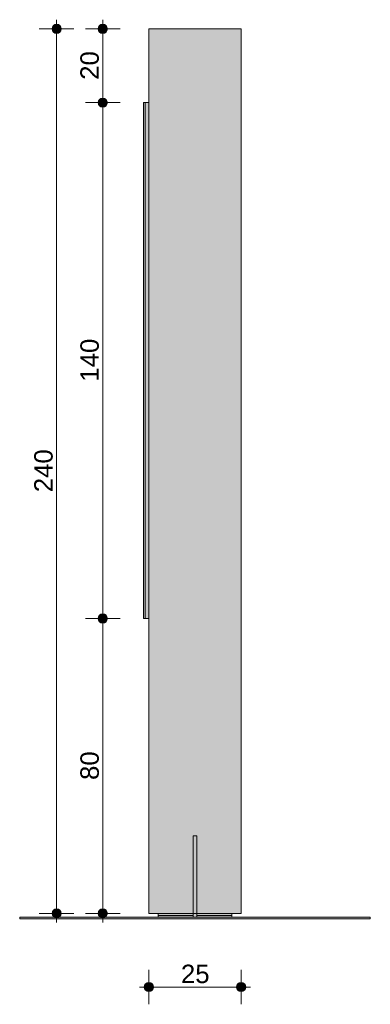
# Model space of a CAD drawing. Header units: millimetres. Extents: x 64850 to 1435566, y -594079 to 57306.
# Tile 2 of 121: x 1394181 to 1395131, y -593979 to -591307. Entities that reach past the tile are written whole.
import ezdxf

# ---------------------------------------------------------------- set-up
doc = ezdxf.new("R2010")
doc.units = ezdxf.units.MM
doc.header["$MEASUREMENT"] = 0
for name, color, linetype in [('Konstrukcja - Stropy', 7, 'Continuous'), ('Konstrukcja - Słupy', 7, 'Continuous'), ('Konstrukcja - Ściany zew', 7, 'Continuous'), ('Sytuacja - Teren', 7, 'Continuous'), ('Wnętrze - Umeblowanie', 7, 'Continuous'), ('Wymiarowanie - Ogólne', 7, 'Continuous')]:
    doc.layers.add(name, color=color, linetype=linetype)
for name, color, linetype, lineweight in [('Konstrukcja - Stropy_Nr_pióra__1', 7, 'Continuous', 13), ('Konstrukcja - Słupy_Nr_pióra__1', 7, 'Continuous', 13), ('Konstrukcja - Ściany zew_Nr_pióra__1', 7, 'Continuous', 13), ('Sytuacja - Teren_Nr_pióra__1', 7, 'Continuous', 13), ('Wnętrze - Umeblowanie_Nr_pióra__1', 7, 'Continuous', 13), ('Wymiarowanie - Ogólne_Nr_pióra__46', 5, 'Continuous', 15)]:
    doc.layers.add(name, color=color, linetype=linetype, lineweight=lineweight)
doc.layers.add('Wymiarowanie - Ogólne_Nr_pióra__45', color=7, linetype='Continuous', lineweight=15, true_color=0x40a5ff)
doc.layers.add('Wymiarowanie - Ogólne_Nr_pióra__85', color=7, linetype='Continuous', lineweight=13, true_color=0x80c2ff)
doc.styles.add('STYL_AUTOMATYCZNY_1', font='arial.ttf')
doc.dimstyles.new('STYL_AUTOMATYCZNY__1', dxfattribs={"dimtxt": 50, "dimasz": 47.5, "dimexe": 0.18, "dimexo": 0.0625, "dimgap": 0, "dimtad": 1, "dimtih": 1, "dimtoh": 1, "dimdec": 0, "dimlfac": 0.1, "dimzin": 0, "dimdsep": 46, "dimtxsty": 'STYL_AUTOMATYCZNY_1', "dimblk": 'ARROWHEAD_11', "dimblk1": 'ARROWHEAD_11', "dimblk2": 'ARROWHEAD_11', "dimcen": 0.09, "dimse1": 1, "dimse2": 1, "dimclrd": 256, "dimclre": 256, "dimclrt": 5, "dimazin": 0, "dimtfac": 1, "dimtdec": 4, "dimtmove": 0, "dimatfit": 3, "dimfxl": 1, "dimtolj": 1, "dimtzin": 0, "dimarcsym": 0})
doc.dimstyles.new('STYL_AUTOMATYCZNY__2', dxfattribs={"dimtxt": 50, "dimasz": 47.5, "dimexe": 0.18, "dimexo": 0.0625, "dimgap": 0, "dimtad": 1, "dimdec": 0, "dimlfac": 0.1, "dimzin": 0, "dimdsep": 46, "dimtxsty": 'STYL_AUTOMATYCZNY_1', "dimblk": 'ARROWHEAD_11', "dimblk1": 'ARROWHEAD_11', "dimblk2": 'ARROWHEAD_11', "dimcen": 0.09, "dimse1": 1, "dimse2": 1, "dimclrd": 256, "dimclre": 256, "dimclrt": 5, "dimazin": 0, "dimtfac": 1, "dimtdec": 4, "dimtmove": 0, "dimatfit": 3, "dimfxl": 1, "dimtolj": 1, "dimtzin": 0, "dimarcsym": 0})

# ---------------------------------------------------------------- blocks, each defined once
blk = doc.blocks.new('ElemPrzekroju_2_5', base_point=(1470733.6, -593731.7))
at = {"layer": 'Konstrukcja - Słupy', "linetype": 'Continuous', "lineweight": 0, "true_color": 0x000000}
blk.add_hatch(color=18, dxfattribs=at).paths.add_polyline_path([(1394531.1, -591331.7), (1394531.1, -593731.7), (1394651.1, -593731.7), (1394651.1, -593521.7), (1394661.1, -593521.7), (1394661.1, -593731.7), (1394781.1, -593731.7), (1394781.1, -591331.7)])
at = {"layer": 'Konstrukcja - Słupy_Nr_pióra__1', "color": 7, "linetype": 'Continuous', "lineweight": 13}
for p, q in [((1394531.1, -591331.7), (1394781.1, -591331.7)), ((1394531.1, -593731.7), (1394531.1, -591331.7)), ((1394781.1, -593731.7), (1394781.1, -591331.7)), ((1394531.1, -593731.7), (1394651.1, -593731.7)), ((1394651.1, -593731.7), (1394661.1, -593731.7)), ((1394661.1, -593731.7), (1394781.1, -593731.7))]:
    blk.add_line(p, q, dxfattribs=at)
blk = doc.blocks.new('ElemPrzekroju_3_5', base_point=(1470733.6, -593731.7))
at = {"layer": 'Konstrukcja - Ściany zew', "linetype": 'Continuous', "lineweight": 0, "true_color": 0x000000}
blk.add_hatch(color=18, dxfattribs=at).paths.add_polyline_path([(1394528.6, -592931.7), (1394531.1, -592931.7), (1394531.1, -591531.7), (1394528.6, -591531.7)])
blk.add_hatch(color=18, dxfattribs=at).paths.add_polyline_path([(1394528.6, -592931.7), (1394531.1, -592931.7), (1394531.1, -591531.7), (1394528.6, -591531.7)])
at = {"layer": 'Konstrukcja - Ściany zew_Nr_pióra__1', "color": 7, "linetype": 'Continuous', "lineweight": 13}
for p, q in [((1394531.1, -591531.7), (1394528.6, -591531.7)), ((1394528.6, -592931.7), (1394531.1, -592931.7))]:
    blk.add_line(p, q, dxfattribs=at)
blk = doc.blocks.new('ElemPrzekroju_4_5', base_point=(1470733.6, -593731.7))
at = {"layer": 'Konstrukcja - Ściany zew', "linetype": 'Continuous', "lineweight": 0, "true_color": 0x000000}
blk.add_hatch(color=18, dxfattribs=at).paths.add_polyline_path([(1394521.1, -592931.7), (1394521.1, -591531.7), (1394516.1, -591531.7), (1394516.1, -592931.7)])
at = {"layer": 'Konstrukcja - Ściany zew_Nr_pióra__1', "color": 7, "linetype": 'Continuous', "lineweight": 13}
for p, q in [((1394516.1, -591531.7), (1394521.1, -591531.7)), ((1394516.1, -592931.7), (1394516.1, -591531.7)), ((1394521.1, -592931.7), (1394521.1, -591531.7)), ((1394516.1, -592931.7), (1394521.1, -592931.7))]:
    blk.add_line(p, q, dxfattribs=at)
blk = doc.blocks.new('ElemPrzekroju_5_5', base_point=(1470733.6, -593731.7))
at = {"layer": 'Konstrukcja - Ściany zew', "linetype": 'Continuous', "lineweight": 0, "true_color": 0x000000}
for points in [[(1394521.1, -592931.7), (1394521.3, -592931.7), (1394521.3, -591531.7), (1394521.1, -591531.7)], [(1394521.1, -592931.7), (1394521.3, -592931.7), (1394521.3, -591531.7), (1394521.1, -591531.7)], [(1394521.3, -592931.7), (1394521.8, -592931.7), (1394521.8, -591531.7), (1394521.3, -591531.7)], [(1394521.3, -592931.7), (1394521.8, -592931.7), (1394521.8, -591531.7), (1394521.3, -591531.7)], [(1394521.8, -592931.7), (1394522.4, -592931.7), (1394522.4, -591531.7), (1394521.8, -591531.7)], [(1394521.8, -592931.7), (1394522.4, -592931.7), (1394522.4, -591531.7), (1394521.8, -591531.7)], [(1394522.4, -591531.7), (1394522.4, -592931.7), (1394523.3, -592931.7), (1394523.3, -591531.7)], [(1394522.4, -591531.7), (1394522.4, -592931.7), (1394523.3, -592931.7), (1394523.3, -591531.7)], [(1394523.3, -592931.7), (1394524.3, -592931.7), (1394524.3, -591531.7), (1394523.3, -591531.7)], [(1394523.3, -592931.7), (1394524.3, -592931.7), (1394524.3, -591531.7), (1394523.3, -591531.7)], [(1394524.3, -592931.7), (1394525.4, -592931.7), (1394525.4, -591531.7), (1394524.3, -591531.7)], [(1394524.3, -592931.7), (1394525.4, -592931.7), (1394525.4, -591531.7), (1394524.3, -591531.7)], [(1394525.4, -592931.7), (1394526.7, -592931.7), (1394526.7, -591531.7), (1394525.4, -591531.7)], [(1394525.4, -592931.7), (1394526.7, -592931.7), (1394526.7, -591531.7), (1394525.4, -591531.7)], [(1394526.7, -591531.7), (1394526.7, -592931.7), (1394527.9, -592931.7), (1394527.9, -591531.7)], [(1394526.7, -591531.7), (1394526.7, -592931.7), (1394527.9, -592931.7), (1394527.9, -591531.7)], [(1394527.9, -592931.7), (1394528.6, -592931.7), (1394528.6, -591531.7), (1394527.9, -591531.7)], [(1394527.9, -592931.7), (1394528.6, -592931.7), (1394528.6, -591531.7), (1394527.9, -591531.7)]]:
    blk.add_hatch(color=18, dxfattribs=at).paths.add_polyline_path(points)
at = {"layer": 'Konstrukcja - Ściany zew_Nr_pióra__1', "color": 7, "linetype": 'Continuous', "lineweight": 13}
for p, q in [((1394521.1, -591531.7), (1394521.3, -591531.7)), ((1394521.3, -591531.7), (1394521.8, -591531.7)), ((1394521.8, -591531.7), (1394522.4, -591531.7)), ((1394522.4, -591531.7), (1394523.3, -591531.7)), ((1394523.3, -591531.7), (1394524.3, -591531.7)), ((1394524.3, -591531.7), (1394525.4, -591531.7)), ((1394525.4, -591531.7), (1394526.7, -591531.7)), ((1394526.7, -591531.7), (1394527.9, -591531.7)), ((1394527.9, -591531.7), (1394528.6, -591531.7)), ((1394521.3, -592931.7), (1394521.1, -592931.7)), ((1394521.8, -592931.7), (1394521.3, -592931.7)), ((1394522.4, -592931.7), (1394521.8, -592931.7)), ((1394523.3, -592931.7), (1394522.4, -592931.7)), ((1394524.3, -592931.7), (1394523.3, -592931.7)), ((1394525.4, -592931.7), (1394524.3, -592931.7)), ((1394526.7, -592931.7), (1394525.4, -592931.7)), ((1394527.9, -592931.7), (1394526.7, -592931.7)), ((1394528.6, -592931.7), (1394527.9, -592931.7))]:
    blk.add_line(p, q, dxfattribs=at)
blk = doc.blocks.new('ElemPrzekroju_6_5', base_point=(1470733.6, -593731.7))
at = {"layer": 'Sytuacja - Teren', "linetype": 'Continuous', "lineweight": 0, "true_color": 0x000000}
blk.add_hatch(color=18, dxfattribs=at).paths.add_polyline_path([(1394181.1, -593746.7), (1395131.1, -593746.7), (1395131.1, -593741.7), (1394181.1, -593741.7)])
at = {"layer": 'Sytuacja - Teren_Nr_pióra__1', "color": 7, "linetype": 'Continuous', "lineweight": 13}
for p, q in [((1395131.1, -593741.7), (1394181.1, -593741.7)), ((1394181.1, -593741.7), (1394181.1, -593746.7)), ((1395131.1, -593741.7), (1395131.1, -593746.7)), ((1394181.1, -593746.7), (1395131.1, -593746.7))]:
    blk.add_line(p, q, dxfattribs=at)
blk = doc.blocks.new('ElemPrzekroju_7_5', base_point=(1470733.6, -593731.7))
at = {"layer": 'Konstrukcja - Stropy', "linetype": 'Continuous', "lineweight": 0, "true_color": 0x000000}
for points in [[(1394651.1, -593741.7), (1394661.1, -593741.7), (1394661.1, -593521.7), (1394651.1, -593521.7)], [(1394651.1, -593731.7), (1394661.1, -593731.7), (1394661.1, -593521.7), (1394651.1, -593521.7)]]:
    blk.add_hatch(color=18, dxfattribs=at).paths.add_polyline_path(points)
at = {"layer": 'Konstrukcja - Stropy_Nr_pióra__1', "color": 7, "linetype": 'Continuous', "lineweight": 13}
for p, q in [((1394651.1, -593521.7), (1394661.1, -593521.7)), ((1394651.1, -593731.7), (1394651.1, -593521.7)), ((1394661.1, -593731.7), (1394661.1, -593521.7)), ((1394651.1, -593741.7), (1394651.1, -593731.7)), ((1394661.1, -593741.7), (1394661.1, -593731.7))]:
    blk.add_line(p, q, dxfattribs=at)
blk = doc.blocks.new('ElemPrzekroju_8_5', base_point=(1470733.6, -593731.7))
at = {"layer": 'Wnętrze - Umeblowanie', "linetype": 'Continuous', "lineweight": 0, "true_color": 0x000000}
for points in [[(1394556.1, -593737.7), (1394651.1, -593737.7), (1394651.1, -593731.7), (1394556.1, -593731.7)], [(1394556.1, -593737.7), (1394651.1, -593737.7), (1394651.1, -593731.7), (1394556.1, -593731.7)], [(1394556.1, -593739.4), (1394651.1, -593739.4), (1394651.1, -593737.7), (1394556.1, -593737.7)], [(1394556.1, -593739.4), (1394651.1, -593739.4), (1394651.1, -593737.7), (1394556.1, -593737.7)], [(1394556.1, -593739.4), (1394556.1, -593741.7), (1394651.1, -593741.7), (1394651.1, -593739.4)], [(1394556.1, -593739.4), (1394556.1, -593741.7), (1394651.1, -593741.7), (1394651.1, -593739.4)]]:
    blk.add_hatch(color=18, dxfattribs=at).paths.add_polyline_path(points)
at = {"layer": 'Wnętrze - Umeblowanie_Nr_pióra__1', "color": 7, "linetype": 'Continuous', "lineweight": 13}
for p, q in [((1394556.1, -593731.7), (1394556.1, -593737.7)), ((1394556.1, -593737.7), (1394556.1, -593739.4)), ((1394556.1, -593737.7), (1394651.1, -593737.7)), ((1394556.1, -593739.4), (1394556.1, -593741.7))]:
    blk.add_line(p, q, dxfattribs=at)
blk = doc.blocks.new('ElemPrzekroju_9_5', base_point=(1470733.6, -593731.7))
at = {"layer": 'Wnętrze - Umeblowanie', "linetype": 'Continuous', "lineweight": 0, "true_color": 0x000000}
for points in [[(1394756.1, -593731.7), (1394661.1, -593731.7), (1394661.1, -593737.7), (1394756.1, -593737.7)], [(1394756.1, -593731.7), (1394661.1, -593731.7), (1394661.1, -593737.7), (1394756.1, -593737.7)], [(1394756.1, -593737.7), (1394661.1, -593737.7), (1394661.1, -593739.4), (1394756.1, -593739.4)], [(1394756.1, -593737.7), (1394661.1, -593737.7), (1394661.1, -593739.4), (1394756.1, -593739.4)], [(1394661.1, -593739.4), (1394661.1, -593741.7), (1394756.1, -593741.7), (1394756.1, -593739.4)], [(1394661.1, -593739.4), (1394661.1, -593741.7), (1394756.1, -593741.7), (1394756.1, -593739.4)]]:
    blk.add_hatch(color=18, dxfattribs=at).paths.add_polyline_path(points)
at = {"layer": 'Wnętrze - Umeblowanie_Nr_pióra__1', "color": 7, "linetype": 'Continuous', "lineweight": 13}
for p, q in [((1394756.1, -593737.7), (1394661.1, -593737.7)), ((1394756.1, -593731.7), (1394756.1, -593737.7)), ((1394756.1, -593737.7), (1394756.1, -593739.4)), ((1394756.1, -593739.4), (1394756.1, -593741.7))]:
    blk.add_line(p, q, dxfattribs=at)
blk = doc.blocks.new('*D34', base_point=(1470733.6, -593731.7))
at = {"layer": 'Wymiarowanie - Ogólne_Nr_pióra__45', "linetype": 'Continuous', "lineweight": 15, "true_color": 0x40a5ff}
for points in [[(1394268.6, -591331.7), (1394269.6, -591336.5), (1394272.3, -591340.5), (1394276.3, -591343.2), (1394281.1, -591344.2), (1394285.9, -591343.2), (1394289.9, -591340.5), (1394292.6, -591336.5), (1394293.6, -591331.7), (1394292.6, -591326.9), (1394289.9, -591322.9), (1394285.9, -591320.1), (1394281.1, -591319.2), (1394276.3, -591320.1), (1394272.3, -591322.9), (1394269.6, -591326.9)], [(1394268.6, -593731.7), (1394269.6, -593736.5), (1394272.3, -593740.5), (1394276.3, -593743.2), (1394281.1, -593744.2), (1394285.9, -593743.2), (1394289.9, -593740.5), (1394292.6, -593736.5), (1394293.6, -593731.7), (1394292.6, -593726.9), (1394289.9, -593722.9), (1394285.9, -593720.1), (1394281.1, -593719.2), (1394276.3, -593720.1), (1394272.3, -593722.9), (1394269.6, -593726.9)]]:
    blk.add_hatch(color=161, dxfattribs=at).paths.add_polyline_path(points)
at = {"layer": 'Wymiarowanie - Ogólne_Nr_pióra__45', "color": 161, "linetype": 'Continuous', "lineweight": 15, "true_color": 0x40a5ff}
for centre in [(1394281.1, -591331.7), (1394281.1, -593731.7)]:
    blk.add_circle(centre, 12.5, dxfattribs=at)
at = {"layer": 'Wymiarowanie - Ogólne_Nr_pióra__85', "color": 151, "linetype": 'Continuous', "lineweight": 13, "true_color": 0x80c2ff}
for p, q in [((1394281.1, -591319.2), (1394281.1, -591306.7)), ((1394268.6, -591331.7), (1394234.2, -591331.7)), ((1394328, -591331.7), (1394293.6, -591331.7)), ((1394281.1, -593719.2), (1394281.1, -591344.2)), ((1394268.6, -593731.7), (1394234.2, -593731.7)), ((1394328, -593731.7), (1394293.6, -593731.7)), ((1394281.1, -593756.7), (1394281.1, -593744.2))]:
    blk.add_line(p, q, dxfattribs=at)
at = {"layer": 'Wymiarowanie - Ogólne_Nr_pióra__46', "color": 5, "lineweight": 15, "insert": (1394271.1, -592588.9), "char_height": 50, "attachment_point": 7, "rotation": 90, "style": 'STYL_AUTOMATYCZNY_1'}
blk.add_mtext('\\A1;{\\pql;\\fArial|b0|i0|c238|p0;\\W1.000000;240}', dxfattribs=at)
blk = doc.blocks.new('ARROWHEAD_11')
at = {"color": 0, "linetype": 'Continuous', "lineweight": 0}
blk.add_line((0, 0), (-1, 0), dxfattribs=at)
at = {"color": 0, "linetype": 'Continuous', "lineweight": 0, "const_width": 0.25, "flags": 128}
blk.add_lwpolyline([(-0.125, 0, 1), (0.125, 0, 1)], format="xyb", close=True, dxfattribs=at)
blk = doc.blocks.new('*D35', base_point=(1470733.6, -593731.7))
at = {"layer": 'Wymiarowanie - Ogólne_Nr_pióra__45', "linetype": 'Continuous', "lineweight": 15, "true_color": 0x40a5ff}
for points in [[(1394393.6, -592931.7), (1394394.6, -592936.5), (1394397.3, -592940.5), (1394401.3, -592943.2), (1394406.1, -592944.2), (1394410.9, -592943.2), (1394414.9, -592940.5), (1394417.6, -592936.5), (1394418.6, -592931.7), (1394417.6, -592926.9), (1394414.9, -592922.9), (1394410.9, -592920.1), (1394406.1, -592919.2), (1394401.3, -592920.1), (1394397.3, -592922.9), (1394394.6, -592926.9)], [(1394393.6, -593731.7), (1394394.6, -593736.5), (1394397.3, -593740.5), (1394401.3, -593743.2), (1394406.1, -593744.2), (1394410.9, -593743.2), (1394414.9, -593740.5), (1394417.6, -593736.5), (1394418.6, -593731.7), (1394417.6, -593726.9), (1394414.9, -593722.9), (1394410.9, -593720.1), (1394406.1, -593719.2), (1394401.3, -593720.1), (1394397.3, -593722.9), (1394394.6, -593726.9)]]:
    blk.add_hatch(color=161, dxfattribs=at).paths.add_polyline_path(points)
at = {"layer": 'Wymiarowanie - Ogólne_Nr_pióra__45', "color": 161, "linetype": 'Continuous', "lineweight": 15, "true_color": 0x40a5ff}
for centre in [(1394406.1, -592931.7), (1394406.1, -593731.7)]:
    blk.add_circle(centre, 12.5, dxfattribs=at)
at = {"layer": 'Wymiarowanie - Ogólne_Nr_pióra__85', "color": 151, "linetype": 'Continuous', "lineweight": 13, "true_color": 0x80c2ff}
for p, q in [((1394393.6, -592931.7), (1394359.2, -592931.7)), ((1394453, -592931.7), (1394418.6, -592931.7)), ((1394406.1, -593719.2), (1394406.1, -592944.2)), ((1394393.6, -593731.7), (1394359.2, -593731.7)), ((1394453, -593731.7), (1394418.6, -593731.7)), ((1394406.1, -593756.7), (1394406.1, -593744.2))]:
    blk.add_line(p, q, dxfattribs=at)
at = {"layer": 'Wymiarowanie - Ogólne_Nr_pióra__46', "color": 5, "lineweight": 15, "insert": (1394396.1, -593369.8), "char_height": 50, "attachment_point": 7, "rotation": 90, "style": 'STYL_AUTOMATYCZNY_1'}
blk.add_mtext('\\A1;{\\pql;\\fArial|b0|i0|c238|p0;\\W1.000000;80}', dxfattribs=at)
blk = doc.blocks.new('*D36', base_point=(1470733.6, -593731.7))
at = {"layer": 'Wymiarowanie - Ogólne_Nr_pióra__45', "linetype": 'Continuous', "lineweight": 15, "true_color": 0x40a5ff}
for points in [[(1394393.6, -591531.7), (1394394.6, -591536.5), (1394397.3, -591540.5), (1394401.3, -591543.2), (1394406.1, -591544.2), (1394410.9, -591543.2), (1394414.9, -591540.5), (1394417.6, -591536.5), (1394418.6, -591531.7), (1394417.6, -591526.9), (1394414.9, -591522.9), (1394410.9, -591520.1), (1394406.1, -591519.2), (1394401.3, -591520.1), (1394397.3, -591522.9), (1394394.6, -591526.9)], [(1394393.6, -592931.7), (1394394.6, -592936.5), (1394397.3, -592940.5), (1394401.3, -592943.2), (1394406.1, -592944.2), (1394410.9, -592943.2), (1394414.9, -592940.5), (1394417.6, -592936.5), (1394418.6, -592931.7), (1394417.6, -592926.9), (1394414.9, -592922.9), (1394410.9, -592920.1), (1394406.1, -592919.2), (1394401.3, -592920.1), (1394397.3, -592922.9), (1394394.6, -592926.9)]]:
    blk.add_hatch(color=161, dxfattribs=at).paths.add_polyline_path(points)
at = {"layer": 'Wymiarowanie - Ogólne_Nr_pióra__45', "color": 161, "linetype": 'Continuous', "lineweight": 15, "true_color": 0x40a5ff}
for centre in [(1394406.1, -591531.7), (1394406.1, -592931.7)]:
    blk.add_circle(centre, 12.5, dxfattribs=at)
at = {"layer": 'Wymiarowanie - Ogólne_Nr_pióra__85', "color": 151, "linetype": 'Continuous', "lineweight": 13, "true_color": 0x80c2ff}
for p, q in [((1394393.6, -591531.7), (1394359.2, -591531.7)), ((1394406.1, -592919.2), (1394406.1, -591544.2)), ((1394453, -591531.7), (1394418.6, -591531.7)), ((1394393.6, -592931.7), (1394359.2, -592931.7)), ((1394453, -592931.7), (1394418.6, -592931.7))]:
    blk.add_line(p, q, dxfattribs=at)
at = {"layer": 'Wymiarowanie - Ogólne_Nr_pióra__46', "color": 5, "lineweight": 15, "insert": (1394396.1, -592288.9), "char_height": 50, "attachment_point": 7, "rotation": 90, "style": 'STYL_AUTOMATYCZNY_1'}
blk.add_mtext('\\A1;{\\pql;\\fArial|b0|i0|c238|p0;\\W1.000000;140}', dxfattribs=at)
blk = doc.blocks.new('*D37', base_point=(1470733.6, -593731.7))
at = {"layer": 'Wymiarowanie - Ogólne_Nr_pióra__45', "linetype": 'Continuous', "lineweight": 15, "true_color": 0x40a5ff}
for points in [[(1394393.6, -591331.7), (1394394.6, -591336.5), (1394397.3, -591340.5), (1394401.3, -591343.2), (1394406.1, -591344.2), (1394410.9, -591343.2), (1394414.9, -591340.5), (1394417.6, -591336.5), (1394418.6, -591331.7), (1394417.6, -591326.9), (1394414.9, -591322.9), (1394410.9, -591320.1), (1394406.1, -591319.2), (1394401.3, -591320.1), (1394397.3, -591322.9), (1394394.6, -591326.9)], [(1394393.6, -591531.7), (1394394.6, -591536.5), (1394397.3, -591540.5), (1394401.3, -591543.2), (1394406.1, -591544.2), (1394410.9, -591543.2), (1394414.9, -591540.5), (1394417.6, -591536.5), (1394418.6, -591531.7), (1394417.6, -591526.9), (1394414.9, -591522.9), (1394410.9, -591520.1), (1394406.1, -591519.2), (1394401.3, -591520.1), (1394397.3, -591522.9), (1394394.6, -591526.9)]]:
    blk.add_hatch(color=161, dxfattribs=at).paths.add_polyline_path(points)
at = {"layer": 'Wymiarowanie - Ogólne_Nr_pióra__45', "color": 161, "linetype": 'Continuous', "lineweight": 15, "true_color": 0x40a5ff}
for centre in [(1394406.1, -591331.7), (1394406.1, -591531.7)]:
    blk.add_circle(centre, 12.5, dxfattribs=at)
at = {"layer": 'Wymiarowanie - Ogólne_Nr_pióra__85', "color": 151, "linetype": 'Continuous', "lineweight": 13, "true_color": 0x80c2ff}
for p, q in [((1394406.1, -591319.2), (1394406.1, -591306.7)), ((1394393.6, -591331.7), (1394359.2, -591331.7)), ((1394453, -591331.7), (1394418.6, -591331.7)), ((1394406.1, -591519.2), (1394406.1, -591344.2)), ((1394393.6, -591531.7), (1394359.2, -591531.7)), ((1394453, -591531.7), (1394418.6, -591531.7))]:
    blk.add_line(p, q, dxfattribs=at)
at = {"layer": 'Wymiarowanie - Ogólne_Nr_pióra__46', "color": 5, "lineweight": 15, "insert": (1394396.1, -591469.8), "char_height": 50, "attachment_point": 7, "rotation": 90, "style": 'STYL_AUTOMATYCZNY_1'}
blk.add_mtext('\\A1;{\\pql;\\fArial|b0|i0|c238|p0;\\W1.000000;20}', dxfattribs=at)
blk = doc.blocks.new('*D38', base_point=(1470733.6, -593731.7))
at = {"layer": 'Wymiarowanie - Ogólne_Nr_pióra__45', "linetype": 'Continuous', "lineweight": 15, "true_color": 0x40a5ff}
for points in [[(1394518.6, -593931.7), (1394519.6, -593936.5), (1394522.3, -593940.5), (1394526.3, -593943.2), (1394531.1, -593944.2), (1394535.9, -593943.2), (1394539.9, -593940.5), (1394542.6, -593936.5), (1394543.6, -593931.7), (1394542.6, -593926.9), (1394539.9, -593922.9), (1394535.9, -593920.1), (1394531.1, -593919.2), (1394526.3, -593920.1), (1394522.3, -593922.9), (1394519.6, -593926.9)], [(1394768.6, -593931.7), (1394769.6, -593936.5), (1394772.3, -593940.5), (1394776.3, -593943.2), (1394781.1, -593944.2), (1394785.9, -593943.2), (1394789.9, -593940.5), (1394792.6, -593936.5), (1394793.6, -593931.7), (1394792.6, -593926.9), (1394789.9, -593922.9), (1394785.9, -593920.1), (1394781.1, -593919.2), (1394776.3, -593920.1), (1394772.3, -593922.9), (1394769.6, -593926.9)]]:
    blk.add_hatch(color=161, dxfattribs=at).paths.add_polyline_path(points)
at = {"layer": 'Wymiarowanie - Ogólne_Nr_pióra__45', "color": 161, "linetype": 'Continuous', "lineweight": 15, "true_color": 0x40a5ff}
for centre in [(1394531.1, -593931.7), (1394781.1, -593931.7)]:
    blk.add_circle(centre, 12.5, dxfattribs=at)
at = {"layer": 'Wymiarowanie - Ogólne_Nr_pióra__85', "color": 151, "linetype": 'Continuous', "lineweight": 13, "true_color": 0x80c2ff}
for p, q in [((1394531.1, -593919.2), (1394531.1, -593884.8)), ((1394781.1, -593919.2), (1394781.1, -593884.8)), ((1394506.1, -593931.7), (1394518.6, -593931.7)), ((1394531.1, -593978.6), (1394531.1, -593944.2)), ((1394543.6, -593931.7), (1394768.6, -593931.7)), ((1394781.1, -593978.6), (1394781.1, -593944.2)), ((1394793.6, -593931.7), (1394806.1, -593931.7))]:
    blk.add_line(p, q, dxfattribs=at)
at = {"layer": 'Wymiarowanie - Ogólne_Nr_pióra__46', "color": 5, "lineweight": 15, "insert": (1394618, -593921.7), "char_height": 50, "attachment_point": 7, "style": 'STYL_AUTOMATYCZNY_1'}
blk.add_mtext('\\A1;{\\pql;\\fArial|b0|i0|c238|p0;\\W1.000000;25}', dxfattribs=at)

msp = doc.modelspace()

# ---------------------------------------------------------------- block references
at = {"layer": 'Konstrukcja - Stropy', "lineweight": 0}
msp.add_blockref('ElemPrzekroju_7_5', (1470733.6, -593731.7), dxfattribs=at)
at = {"layer": 'Konstrukcja - Słupy', "lineweight": 0}
msp.add_blockref('ElemPrzekroju_2_5', (1470733.6, -593731.7), dxfattribs=at)
at = {"layer": 'Konstrukcja - Ściany zew', "lineweight": 0}
for name in ['ElemPrzekroju_4_5', 'ElemPrzekroju_5_5', 'ElemPrzekroju_3_5']:
    msp.add_blockref(name, (1470733.6, -593731.7), dxfattribs=at)
at = {"layer": 'Sytuacja - Teren', "lineweight": 0}
msp.add_blockref('ElemPrzekroju_6_5', (1470733.6, -593731.7), dxfattribs=at)
at = {"layer": 'Wnętrze - Umeblowanie', "lineweight": 0}
for name in ['ElemPrzekroju_8_5', 'ElemPrzekroju_9_5']:
    msp.add_blockref(name, (1470733.6, -593731.7), dxfattribs=at)

# ---------------------------------------------------------------- dimensions: what is measured, and where the dimension line sits
at = {"layer": 'Wymiarowanie - Ogólne', "color": 151, "linetype": 'Continuous', "lineweight": 13, "true_color": 0x80c2ff}
for base, p1, p2, picture, middle in [((1394281.1, -591331.7), (1394781.1, -593731.7), (1394781.1, -591331.7), '*D34', (1394246.1, -592531.8)), ((1394406.1, -591331.7), (1394528.6, -591531.7), (1394781.1, -591331.7), '*D37', (1394371.1, -591431.8)), ((1394406.1, -591531.7), (1394528.6, -592931.7), (1394528.6, -591531.7), '*D36', (1394371.1, -592231.8)), ((1394406.1, -592931.7), (1394781.1, -593731.7), (1394528.6, -592931.7), '*D35', (1394371.1, -593331.8))]:
    dim = msp.add_linear_dim(base=base, p1=p1, p2=p2, angle=90, dimstyle='STYL_AUTOMATYCZNY__2', dxfattribs=at)
    dim.commit()
    dim.dimension.update_dxf_attribs({"geometry": picture, "text_midpoint": middle, "dimtype": 160, "text_rotation": 90})
dim = msp.add_linear_dim(base=(1394781.1, -593931.7), p1=(1394531.1, -593731.7), p2=(1394781.1, -593731.7), dimstyle='STYL_AUTOMATYCZNY__1', dxfattribs=at)
dim.commit()
dim.dimension.update_dxf_attribs({"geometry": '*D38', "text_midpoint": (1394656, -593896.7), "dimtype": 160})

doc.saveas('drawing.dxf')
